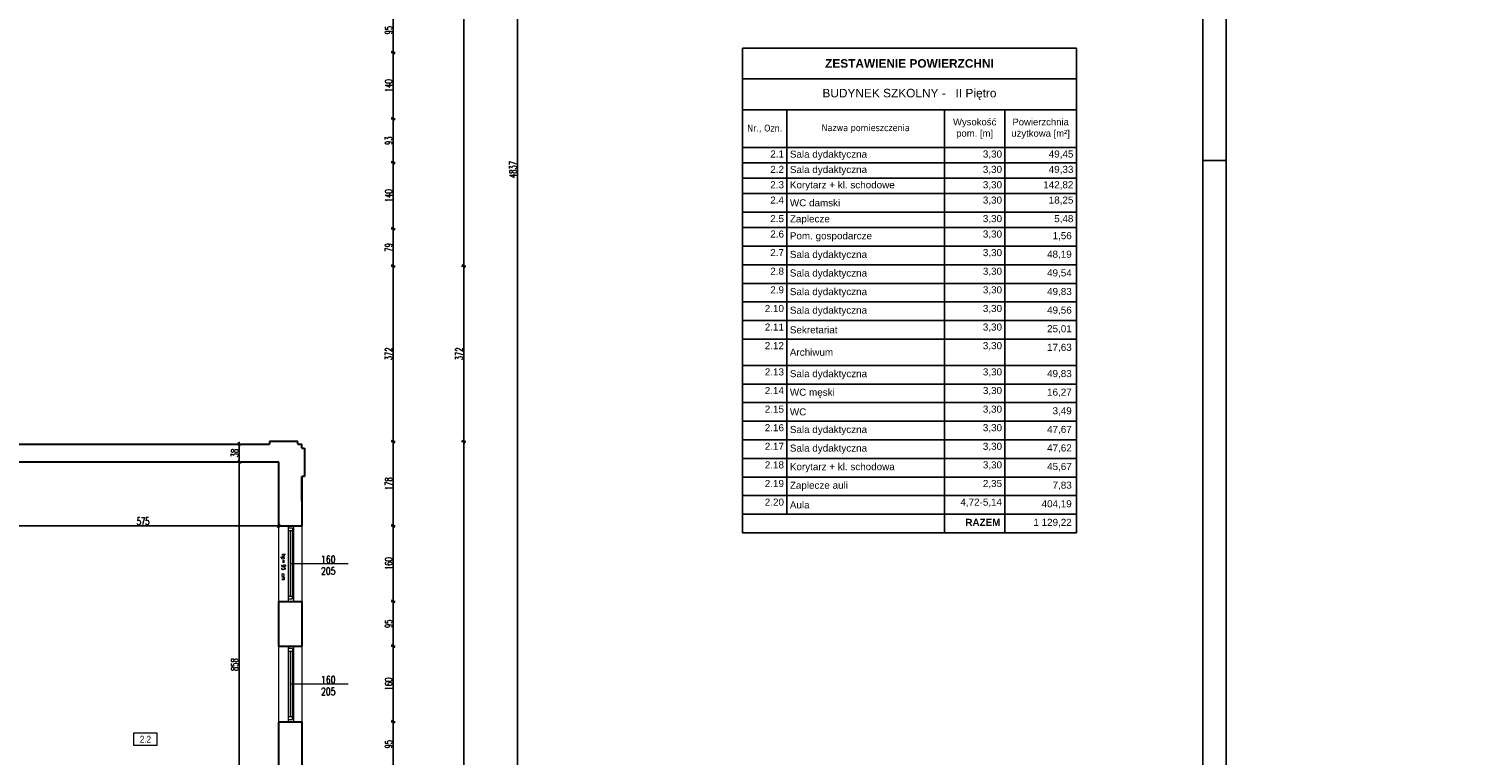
# Model space of a CAD drawing. Header units: millimetres. Extents: x 0 to 111311, y -48878 to -25280.
# Tile 40 of 161: x 70711 to 73776, y -38400 to -36863. Entities that reach past the tile are written whole.
import ezdxf

# ---------------------------------------------------------------- set-up
doc = ezdxf.new("R2010")
doc.units = ezdxf.units.MM
doc.layers.get('Defpoints').update_dxf_attribs({"color": 30})
doc.layers.add('e-cad_opisy', color=7, linetype='Continuous')
for name, color, linetype, lineweight in [('J opisy', 7, 'Continuous', 9), ('J stolarka_okna', 144, 'Continuous', 0), ('J wymiary', 1, 'Continuous', 9), ('OPIS', 7, 'Continuous', 5), ('sciany', 252, 'Continuous', 30)]:
    doc.layers.add(name, color=color, linetype=linetype, lineweight=lineweight)
doc.styles.add('ADESK2', font='simplex', dxfattribs={"width": 0.7})
doc.styles.add('ARIAL', font='arial.ttf')
doc.styles.add('MtXpl_simplex_shx', font='simplex.shx')
doc.styles.get("Standard").update_dxf_attribs({"font": 'arial.ttf'})
doc.dimstyles.new('1-100', dxfattribs={"dimscale": 1.5, "dimtxt": 10, "dimasz": 2, "dimexe": 1, "dimexo": 1, "dimgap": 1.5, "dimtad": 1, "dimdec": 0, "dimrnd": 0.5, "dimdsep": 46, "dimtxsty": 'ADESK2', "dimblk": 'wymiar', "dimcen": -1, "dimdle": 5, "dimse1": 1, "dimse2": 1, "dimclrd": 256, "dimclre": 256, "dimclrt": 256, "dimadec": 0, "dimazin": 0, "dimtfac": 1, "dimtdec": 0, "dimtix": 1, "dimtmove": 0, "dimatfit": 3, "dimfxl": 20, "dimfxlon": 1, "dimtolj": 1, "dimtzin": 0, "dimarcsym": 0})

# ---------------------------------------------------------------- blocks, each defined once
blk = doc.blocks.new('A1_poziom')
for points in [[(0, 0), (0, 297), (25, 297), (25, 594), (841, 594), (841, 0)], [(30, 5), (836, 5), (836, 589), (30, 589)]]:
    blk.add_lwpolyline(points, close=True)
blk.add_lwpolyline([(836, 297), (841, 297)])
blk = doc.blocks.new('wymiar')
for p, q in [((1.5, 0), (-1.5, 0)), ((1.1, 1.1), (-1.1, -1.1)), ((0, 1.5), (0, -1.5))]:
    blk.add_line(p, q)
blk = doc.blocks.new('*D1653')
at = {"layer": 'Defpoints', "color": 0, "ltscale": 4}
for p in [(105899.3, -35265.3), (0, -38165.8), (106170.1, -38165.8)]:
    blk.add_point(p, dxfattribs=at)
at = {"layer": 'J wymiary', "lineweight": -2}
blk.add_line((106170.1, -35268.3), (106170.1, -38162.8), dxfattribs=at)
at = {"layer": 'J wymiary', "lineweight": -2, "ltscale": 4, "xscale": 3, "yscale": 3, "zscale": 3}
for p, rotation in [((106170.1, -35265.3), 90), ((106170.1, -38165.8), 270)]:
    blk.add_blockref('wymiar', p, dxfattribs=dict(at, rotation=rotation))
at = {"layer": 'J wymiary', "ltscale": 4, "insert": (106160.3, -36715.5), "char_height": 15, "attachment_point": 5, "rotation": 90, "style": 'ADESK2'}
blk.add_mtext('\\A1;2901', dxfattribs=at)
blk = doc.blocks.new('*T2077')
at = {"layer": 'OPIS', "color": 0, "lineweight": -2}
for p, q in [((0, 0), (707.4, 0)), ((0, 0), (0, -1026.7)), ((707.4, 0), (707.4, -1026.7)), ((0, -65.5), (707.4, -65.5)), ((0, -130.9), (707.4, -130.9)), ((94.1, -130.9), (94.1, -987.3)), ((427.8, -130.9), (427.8, -1026.7)), ((556.1, -130.9), (556.1, -1026.7)), ((0, -210.7), (707.4, -210.7)), ((0, -243.3), (707.4, -243.3)), ((0, -275.8), (707.4, -275.8)), ((0, -308.2), (707.4, -308.2)), ((0, -347.6), (707.4, -347.6)), ((0, -380.2), (707.4, -380.2)), ((0, -419.6), (707.4, -419.6)), ((0, -459), (707.4, -459)), ((0, -498.4), (707.4, -498.4)), ((0, -537.7), (707.4, -537.7)), ((0, -577.1), (707.4, -577.1)), ((0, -616.5), (707.4, -616.5)), ((0, -672.1), (707.4, -672.1)), ((0, -711.5), (707.4, -711.5)), ((0, -750.9), (707.4, -750.9)), ((0, -790.3), (707.4, -790.3)), ((0, -829.7), (707.4, -829.7)), ((0, -869.1), (707.4, -869.1)), ((0, -908.5), (707.4, -908.5)), ((0, -947.9), (707.4, -947.9)), ((0, -987.3), (707.4, -987.3)), ((0, -1026.7), (707.4, -1026.7))]:
    blk.add_line(p, q, dxfattribs=at)
at = {"layer": 'OPIS', "color": 0, "attachment_point": 5, "style": 'ARIAL'}
for s, insert, char_height, width in [('\\fArial|b1|i0|c238|p34;ZESTAWIENIE POWIERZCHNI ', (353.7, -32.7), 18, 694.919), ('BUDYNEK SZKOLNY -   II Piętro', (353.7, -98.2), 18, 694.919), ('\\fTahoma|b0|i0|c0|p34;Nr.\\fTahoma|b0|i0|c238|p34;, Ozn.', (47, -170.8), 14.4, 81.599), ('\\fTahoma|b0|i0|c238|p34;Nazwa pomieszczenia', (260.9, -170.8), 14.4, 321.241)]:
    blk.add_mtext(s, dxfattribs=dict(at, insert=insert, char_height=char_height, width=width))
at = {"layer": 'OPIS', "color": 0}
for s, insert, char_height, width, attachment_point in [('Wysokość pom. [m]', (491.9, -170.8), 14.4, 115.89, 5), ('Powierzchnia u{\\fArial|b0|i0|c0|p34;\\C256;ż}ytkowa [m²]', (631.7, -170.8), 14.4, 138.818, 5), ('2.1', (87.8, -217), 14.95, 81.599, 3), ('Sala dydaktyczna', (100.3, -227), 14.948, 321.241, 4), ('3,30', (549.9, -217), 14.95, 115.89, 3), ('49,45', (701.1, -217), 14.95, 138.818, 3), ('2.2', (87.8, -249.5), 14.95, 81.599, 3), ('Sala dydaktyczna', (100.3, -259.6), 14.948, 321.241, 4), ('3,30', (549.9, -249.5), 14.95, 115.89, 3), ('49,33', (701.1, -249.5), 14.95, 138.818, 3), ('2.3', (87.8, -282.1), 14.95, 81.599, 3), ('Korytarz + kl. schodowe', (100.3, -292), 14.948, 321.241, 4), ('3,30', (549.9, -282.1), 14.95, 115.89, 3), ('142,82', (701.1, -282.1), 14.95, 138.818, 3), ('2.4', (87.8, -314.5), 14.95, 81.599, 3), ('WC damski ', (100.3, -327.9), 14.95, 321.241, 4), ('3,30', (549.9, -314.5), 14.95, 115.89, 3), ('18,25', (701.1, -314.5), 14.95, 138.818, 3), ('2.5', (87.8, -353.8), 14.95, 81.599, 3), ('Zaplecze', (100.3, -363.9), 14.95, 321.241, 4), ('3,30', (549.9, -353.8), 14.95, 115.89, 3), ('5,48', (701.1, -353.8), 14.95, 138.818, 3), ('2.6', (87.8, -386.4), 14.95, 81.599, 3), ('Pom. gospodarcze', (100.3, -399.9), 14.948, 321.241, 4), ('3,30', (549.9, -386.4), 14.95, 115.89, 3), ('1,56', (697.6, -389.9), 14.95, 131.811, 3), ('2.7', (87.8, -425.8), 14.95, 81.599, 3), ('Sala dydaktyczna', (100.3, -439.3), 14.948, 321.241, 4), ('3,30', (549.9, -425.8), 14.95, 115.89, 3), ('48,19', (697.6, -429.3), 14.95, 131.811, 3), ('2.8', (87.8, -465.2), 14.95, 81.599, 3), ('Sala dydaktyczna', (100.3, -478.7), 14.948, 321.241, 4), ('3,30', (549.9, -465.2), 14.95, 115.89, 3), ('49,54', (697.6, -468.7), 14.95, 131.811, 3), ('2.9', (87.8, -504.6), 14.95, 81.599, 3), ('Sala dydaktyczna', (100.3, -518.1), 14.948, 321.241, 4), ('3,30', (549.9, -504.6), 14.95, 115.89, 3), ('49,83', (697.6, -508.1), 14.95, 131.811, 3), ('2.10', (87.8, -544), 14.95, 81.599, 3), ('Sala dydaktyczna', (100.3, -557.4), 14.948, 321.241, 4), ('3,30', (549.9, -544), 14.95, 115.89, 3), ('49,56', (697.6, -547.5), 14.95, 131.811, 3), ('2.11', (87.8, -583.4), 14.95, 81.599, 3), ('Sekretariat', (100.3, -596.8), 14.948, 321.241, 4), ('3,30', (549.9, -583.4), 14.95, 115.89, 3), ('25,01', (697.6, -586.9), 14.95, 131.811, 3), ('2.12', (87.8, -622.8), 14.95, 81.599, 3), ('Archiwum', (100.3, -644.3), 14.95, 321.241, 4), ('3,30', (549.9, -622.8), 14.95, 115.89, 3), ('17,63', (697.6, -626.3), 14.95, 131.811, 3), ('2.13', (87.8, -678.4), 14.95, 81.599, 3), ('Sala dydaktyczna', (100.3, -691.8), 14.948, 321.241, 4), ('3,30', (549.9, -678.4), 14.95, 115.89, 3), ('49,83', (697.6, -681.9), 14.95, 131.811, 3), ('2.14', (87.8, -717.8), 14.95, 81.599, 3), ('WC męski', (100.3, -731.2), 14.95, 321.241, 4), ('3,30', (549.9, -717.8), 14.95, 115.89, 3), ('16,27', (697.6, -721.3), 14.95, 131.811, 3), ('2.15', (87.8, -757.2), 14.95, 81.599, 3), ('WC', (100.3, -770.6), 14.95, 321.241, 4), ('3,30', (549.9, -757.2), 14.95, 115.89, 3), ('3,49', (697.6, -760.7), 14.95, 131.811, 3), ('2.16', (87.8, -796.5), 14.95, 81.599, 3), ('3,30', (549.9, -796.5), 14.95, 115.89, 3), ('Sala dydaktyczna', (100.3, -810), 14.948, 321.241, 4), ('47,67', (697.6, -800.1), 14.95, 131.811, 3), ('2.17', (87.8, -835.9), 14.95, 81.599, 3), ('Sala dydaktyczna', (100.3, -849.4), 14.948, 321.241, 4), ('3,30', (549.9, -835.9), 14.95, 115.89, 3), ('47,62', (697.6, -839.4), 14.95, 131.811, 3), ('2.18', (87.8, -875.3), 14.95, 81.599, 3), ('Korytarz + kl. schodowa', (100.3, -888.8), 14.948, 321.241, 4), ('3,30', (549.9, -875.3), 14.95, 115.89, 3), ('45,67', (697.6, -878.8), 14.95, 131.811, 3), ('2.19', (87.8, -914.7), 14.95, 81.599, 3), ('Zaplecze auli', (100.3, -928.2), 14.948, 321.241, 4), ('2,35', (549.9, -914.7), 14.95, 115.89, 3), ('7,83', (697.6, -918.2), 14.95, 131.811, 3), ('2.20', (87.8, -954.1), 14.95, 81.599, 3), ('Aula', (100.3, -967.6), 14.95, 321.241, 4), ('4,72-5,14', (549.9, -954.1), 14.95, 115.89, 3), ('404,19', (697.6, -957.6), 14.95, 131.811, 3), ('\\fArial|b1|i0|c238|p34;RAZEM', (546.4, -997), 14.948, 108.883, 3), ('1 129,22', (697.6, -997), 14.95, 131.811, 3)]:
    blk.add_mtext(s, dxfattribs=dict(at, insert=insert, char_height=char_height, width=width, attachment_point=attachment_point))
blk = doc.blocks.new('*D2100')
at = {"layer": 'Defpoints', "color": 0, "ltscale": 4}
for p in [(71156.9, -37779.8), (71156.9, -37779.8), (71156.9, -38637.8)]:
    blk.add_point(p, dxfattribs=at)
at = {"layer": 'J wymiary', "lineweight": -2}
blk.add_line((71156.9, -38634.8), (71156.9, -37782.8), dxfattribs=at)
at = {"layer": 'J wymiary', "lineweight": -2, "ltscale": 4, "xscale": 3, "yscale": 3, "zscale": 3}
for p, rotation in [((71156.9, -37779.8), 90), ((71156.9, -38637.8), 270)]:
    blk.add_blockref('wymiar', p, dxfattribs=dict(at, rotation=rotation))
at = {"layer": 'J wymiary', "ltscale": 4, "insert": (71147.1, -38208.8), "char_height": 15, "attachment_point": 5, "rotation": 90, "style": 'ADESK2'}
blk.add_mtext('\\A1;858', dxfattribs=at)
blk = doc.blocks.new('*D2101')
at = {"layer": 'Defpoints', "color": 0, "ltscale": 4}
for p in [(70665.6, -37914.8), (70665.6, -37914.8), (71240.6, -37914.8)]:
    blk.add_point(p, dxfattribs=at)
at = {"layer": 'J wymiary', "lineweight": -2}
blk.add_line((71237.6, -37914.8), (70668.6, -37914.8), dxfattribs=at)
at = {"layer": 'J wymiary', "lineweight": -2, "ltscale": 4, "xscale": 3, "yscale": 3, "zscale": 3, "rotation": 180}
blk.add_blockref('wymiar', (70665.6, -37914.8), dxfattribs=at)
at = {"layer": 'J wymiary', "lineweight": -2, "ltscale": 4, "xscale": 3, "yscale": 3, "zscale": 3}
blk.add_blockref('wymiar', (71240.6, -37914.8), dxfattribs=at)
at = {"layer": 'J wymiary', "ltscale": 4, "insert": (70953.1, -37905.1), "char_height": 15, "attachment_point": 5, "style": 'ADESK2'}
blk.add_mtext('\\A1;575', dxfattribs=at)
blk = doc.blocks.new('*D2163')
at = {"layer": 'Defpoints', "color": 0, "ltscale": 4}
for p in [(71156.9, -37741.8), (71156.9, -37741.8), (71156.9, -37779.8)]:
    blk.add_point(p, dxfattribs=at)
at = {"layer": 'J wymiary', "lineweight": -2}
blk.add_line((71156.9, -37776.8), (71156.9, -37744.8), dxfattribs=at)
at = {"layer": 'J wymiary', "lineweight": -2, "ltscale": 4, "xscale": 3, "yscale": 3, "zscale": 3}
for p, rotation in [((71156.9, -37741.8), 90), ((71156.9, -37779.8), 270)]:
    blk.add_blockref('wymiar', p, dxfattribs=dict(at, rotation=rotation))
at = {"layer": 'J wymiary', "ltscale": 4, "insert": (71147.1, -37760.8), "char_height": 15, "attachment_point": 5, "rotation": 90, "style": 'ADESK2'}
blk.add_mtext('\\A1;38', dxfattribs=at)
blk = doc.blocks.new('*D2201')
at = {"layer": 'Defpoints', "color": 0, "ltscale": 4}
for p in [(71294.8, -34569.3), (70610.4, -37772.7), (71294.8, -37775)]:
    blk.add_point(p, dxfattribs=at)
at = {"layer": 'J wymiary', "lineweight": -2}
blk.add_line((70613.4, -34569.3), (71291.8, -34569.3), dxfattribs=at)
at = {"layer": 'J wymiary', "lineweight": -2, "ltscale": 4, "xscale": 3, "yscale": 3, "zscale": 3, "rotation": 180}
blk.add_blockref('wymiar', (70610.4, -34569.3), dxfattribs=at)
at = {"layer": 'J wymiary', "lineweight": -2, "ltscale": 4, "xscale": 3, "yscale": 3, "zscale": 3}
blk.add_blockref('wymiar', (71294.8, -34569.3), dxfattribs=at)
at = {"layer": 'J wymiary', "ltscale": 4, "insert": (70952.6, -34559.5), "char_height": 15, "attachment_point": 5, "style": 'ADESK2'}
blk.add_mtext('\\A1;685', dxfattribs=at)
blk = doc.blocks.new('*D2202')
at = {"layer": 'Defpoints', "color": 0, "ltscale": 4}
for p in [(71294.8, -34398), (65924.6, -34741.8), (71294.8, -37775)]:
    blk.add_point(p, dxfattribs=at)
at = {"layer": 'J wymiary', "lineweight": -2}
blk.add_line((65927.6, -34398), (71291.8, -34398), dxfattribs=at)
at = {"layer": 'J wymiary', "lineweight": -2, "ltscale": 4, "xscale": 3, "yscale": 3, "zscale": 3, "rotation": 180}
blk.add_blockref('wymiar', (65924.6, -34398), dxfattribs=at)
at = {"layer": 'J wymiary', "lineweight": -2, "ltscale": 4, "xscale": 3, "yscale": 3, "zscale": 3}
blk.add_blockref('wymiar', (71294.8, -34398), dxfattribs=at)
at = {"layer": 'J wymiary', "ltscale": 4, "insert": (68609.7, -34388.2), "char_height": 15, "attachment_point": 5, "style": 'ADESK2'}
blk.add_mtext('\\A1;5370', dxfattribs=at)
blk = doc.blocks.new('*D2211')
at = {"layer": 'Defpoints', "color": 0, "ltscale": 4}
for p in [(71281.9, -38329.8), (71483.1, -38329.8), (71280.1, -38424.8)]:
    blk.add_point(p, dxfattribs=at)
at = {"layer": 'J wymiary', "lineweight": -2}
blk.add_line((71483.1, -38421.8), (71483.1, -38332.8), dxfattribs=at)
at = {"layer": 'J wymiary', "lineweight": -2, "ltscale": 4, "xscale": 3, "yscale": 3, "zscale": 3}
for p, rotation in [((71483.1, -38329.8), 90), ((71483.1, -38424.8), 270)]:
    blk.add_blockref('wymiar', p, dxfattribs=dict(at, rotation=rotation))
at = {"layer": 'J wymiary', "ltscale": 4, "insert": (71473.4, -38377.3), "char_height": 15, "attachment_point": 5, "rotation": 90, "style": 'ADESK2'}
blk.add_mtext('\\A1;95', dxfattribs=at)
blk = doc.blocks.new('*D2212')
at = {"layer": 'Defpoints', "color": 0, "ltscale": 4}
for p in [(71280.8, -38169.8), (71483.1, -38169.8), (71281.9, -38329.8)]:
    blk.add_point(p, dxfattribs=at)
at = {"layer": 'J wymiary', "lineweight": -2}
blk.add_line((71483.1, -38326.8), (71483.1, -38172.8), dxfattribs=at)
at = {"layer": 'J wymiary', "lineweight": -2, "ltscale": 4, "xscale": 3, "yscale": 3, "zscale": 3}
for p, rotation in [((71483.1, -38169.8), 90), ((71483.1, -38329.8), 270)]:
    blk.add_blockref('wymiar', p, dxfattribs=dict(at, rotation=rotation))
at = {"layer": 'J wymiary', "ltscale": 4, "insert": (71473.4, -38249.8), "char_height": 15, "attachment_point": 5, "rotation": 90, "style": 'ADESK2'}
blk.add_mtext('\\A1;160', dxfattribs=at)
blk = doc.blocks.new('*D2213')
at = {"layer": 'Defpoints', "color": 0, "ltscale": 4}
for p in [(71281.4, -38074.8), (71483.1, -38074.8), (71280.8, -38169.8)]:
    blk.add_point(p, dxfattribs=at)
at = {"layer": 'J wymiary', "lineweight": -2}
blk.add_line((71483.1, -38166.8), (71483.1, -38077.8), dxfattribs=at)
at = {"layer": 'J wymiary', "lineweight": -2, "ltscale": 4, "xscale": 3, "yscale": 3, "zscale": 3}
for p, rotation in [((71483.1, -38074.8), 90), ((71483.1, -38169.8), 270)]:
    blk.add_blockref('wymiar', p, dxfattribs=dict(at, rotation=rotation))
at = {"layer": 'J wymiary', "ltscale": 4, "insert": (71473.4, -38122.3), "char_height": 15, "attachment_point": 5, "rotation": 90, "style": 'ADESK2'}
blk.add_mtext('\\A1;95', dxfattribs=at)
blk = doc.blocks.new('*D2214')
at = {"layer": 'Defpoints', "color": 0, "ltscale": 4}
for p in [(71279.9, -37914.8), (71483.1, -37914.8), (71281.4, -38074.8)]:
    blk.add_point(p, dxfattribs=at)
at = {"layer": 'J wymiary', "lineweight": -2}
blk.add_line((71483.1, -38071.8), (71483.1, -37917.8), dxfattribs=at)
at = {"layer": 'J wymiary', "lineweight": -2, "ltscale": 4, "xscale": 3, "yscale": 3, "zscale": 3}
for p, rotation in [((71483.1, -37914.8), 90), ((71483.1, -38074.8), 270)]:
    blk.add_blockref('wymiar', p, dxfattribs=dict(at, rotation=rotation))
at = {"layer": 'J wymiary', "ltscale": 4, "insert": (71473.4, -37994.8), "char_height": 15, "attachment_point": 5, "rotation": 90, "style": 'ADESK2'}
blk.add_mtext('\\A1;160', dxfattribs=at)
blk = doc.blocks.new('*D2215')
at = {"layer": 'Defpoints', "color": 0, "ltscale": 4}
for p in [(71266.9, -37736.6), (71483.1, -37736.6), (71279.9, -37914.8)]:
    blk.add_point(p, dxfattribs=at)
at = {"layer": 'J wymiary', "lineweight": -2}
blk.add_line((71483.1, -37911.8), (71483.1, -37739.6), dxfattribs=at)
at = {"layer": 'J wymiary', "lineweight": -2, "ltscale": 4, "xscale": 3, "yscale": 3, "zscale": 3}
for p, rotation in [((71483.1, -37736.6), 90), ((71483.1, -37914.8), 270)]:
    blk.add_blockref('wymiar', p, dxfattribs=dict(at, rotation=rotation))
at = {"layer": 'J wymiary', "ltscale": 4, "insert": (71473.4, -37825.7), "char_height": 15, "attachment_point": 5, "rotation": 90, "style": 'ADESK2'}
blk.add_mtext('\\A1;178', dxfattribs=at)
blk = doc.blocks.new('*D2216')
at = {"layer": 'Defpoints', "color": 0, "ltscale": 4}
for p in [(67554.8, -37364.8), (71483.1, -37364.8), (71266.9, -37736.6)]:
    blk.add_point(p, dxfattribs=at)
at = {"layer": 'J wymiary', "lineweight": -2}
blk.add_line((71483.1, -37733.6), (71483.1, -37367.8), dxfattribs=at)
at = {"layer": 'J wymiary', "lineweight": -2, "ltscale": 4, "xscale": 3, "yscale": 3, "zscale": 3}
for p, rotation in [((71483.1, -37364.8), 90), ((71483.1, -37736.6), 270)]:
    blk.add_blockref('wymiar', p, dxfattribs=dict(at, rotation=rotation))
at = {"layer": 'J wymiary', "ltscale": 4, "insert": (71473.4, -37550.7), "char_height": 15, "attachment_point": 5, "rotation": 90, "style": 'ADESK2'}
blk.add_mtext('\\A1;372', dxfattribs=at)
blk = doc.blocks.new('*D2217')
at = {"layer": 'Defpoints', "color": 0, "ltscale": 4}
for p in [(67582.4, -37285.8), (71483.1, -37285.8), (67554.8, -37364.8)]:
    blk.add_point(p, dxfattribs=at)
at = {"layer": 'J wymiary', "lineweight": -2}
blk.add_line((71483.1, -37361.8), (71483.1, -37288.8), dxfattribs=at)
at = {"layer": 'J wymiary', "lineweight": -2, "ltscale": 4, "xscale": 3, "yscale": 3, "zscale": 3}
for p, rotation in [((71483.1, -37285.8), 90), ((71483.1, -37364.8), 270)]:
    blk.add_blockref('wymiar', p, dxfattribs=dict(at, rotation=rotation))
at = {"layer": 'J wymiary', "ltscale": 4, "insert": (71473.4, -37325.3), "char_height": 15, "attachment_point": 5, "rotation": 90, "style": 'ADESK2'}
blk.add_mtext('\\A1;79', dxfattribs=at)
blk = doc.blocks.new('*D2218')
at = {"layer": 'Defpoints', "color": 0, "ltscale": 4}
for p in [(67581.4, -37145.8), (71483.1, -37145.8), (67582.4, -37285.8)]:
    blk.add_point(p, dxfattribs=at)
at = {"layer": 'J wymiary', "lineweight": -2}
blk.add_line((71483.1, -37282.8), (71483.1, -37148.8), dxfattribs=at)
at = {"layer": 'J wymiary', "lineweight": -2, "ltscale": 4, "xscale": 3, "yscale": 3, "zscale": 3}
for p, rotation in [((71483.1, -37145.8), 90), ((71483.1, -37285.8), 270)]:
    blk.add_blockref('wymiar', p, dxfattribs=dict(at, rotation=rotation))
at = {"layer": 'J wymiary', "ltscale": 4, "insert": (71473.4, -37215.8), "char_height": 15, "attachment_point": 5, "rotation": 90, "style": 'ADESK2'}
blk.add_mtext('\\A1;140', dxfattribs=at)
blk = doc.blocks.new('*D2219')
at = {"layer": 'Defpoints', "color": 0, "ltscale": 4}
for p in [(67582.3, -37052.8), (71483.1, -37052.8), (67581.4, -37145.8)]:
    blk.add_point(p, dxfattribs=at)
at = {"layer": 'J wymiary', "lineweight": -2}
blk.add_line((71483.1, -37142.8), (71483.1, -37055.8), dxfattribs=at)
at = {"layer": 'J wymiary', "lineweight": -2, "ltscale": 4, "xscale": 3, "yscale": 3, "zscale": 3}
for p, rotation in [((71483.1, -37052.8), 90), ((71483.1, -37145.8), 270)]:
    blk.add_blockref('wymiar', p, dxfattribs=dict(at, rotation=rotation))
at = {"layer": 'J wymiary', "ltscale": 4, "insert": (71473.4, -37099.3), "char_height": 15, "attachment_point": 5, "rotation": 90, "style": 'ADESK2'}
blk.add_mtext('\\A1;93', dxfattribs=at)
blk = doc.blocks.new('*D2220')
at = {"layer": 'Defpoints', "color": 0, "ltscale": 4}
for p in [(67582.5, -36912.8), (71483.1, -36912.8), (67582.3, -37052.8)]:
    blk.add_point(p, dxfattribs=at)
at = {"layer": 'J wymiary', "lineweight": -2}
blk.add_line((71483.1, -37049.8), (71483.1, -36915.8), dxfattribs=at)
at = {"layer": 'J wymiary', "lineweight": -2, "ltscale": 4, "xscale": 3, "yscale": 3, "zscale": 3}
for p, rotation in [((71483.1, -36912.8), 90), ((71483.1, -37052.8), 270)]:
    blk.add_blockref('wymiar', p, dxfattribs=dict(at, rotation=rotation))
at = {"layer": 'J wymiary', "ltscale": 4, "insert": (71473.4, -36982.8), "char_height": 15, "attachment_point": 5, "rotation": 90, "style": 'ADESK2'}
blk.add_mtext('\\A1;140', dxfattribs=at)
blk = doc.blocks.new('*D2221')
at = {"layer": 'Defpoints', "color": 0, "ltscale": 4}
for p in [(67580.1, -36817.8), (71483.1, -36817.8), (67582.5, -36912.8)]:
    blk.add_point(p, dxfattribs=at)
at = {"layer": 'J wymiary', "lineweight": -2}
blk.add_line((71483.1, -36909.8), (71483.1, -36820.8), dxfattribs=at)
at = {"layer": 'J wymiary', "lineweight": -2, "ltscale": 4, "xscale": 3, "yscale": 3, "zscale": 3}
for p, rotation in [((71483.1, -36817.8), 90), ((71483.1, -36912.8), 270)]:
    blk.add_blockref('wymiar', p, dxfattribs=dict(at, rotation=rotation))
at = {"layer": 'J wymiary', "ltscale": 4, "insert": (71473.4, -36865.3), "char_height": 15, "attachment_point": 5, "rotation": 90, "style": 'ADESK2'}
blk.add_mtext('\\A1;95', dxfattribs=at)
blk = doc.blocks.new('*D2264')
at = {"layer": 'Defpoints', "color": 0, "ltscale": 4}
for p in [(65924.6, -37767.8), (71294.8, -37767.8), (71294.8, -39878.7)]:
    blk.add_point(p, dxfattribs=at)
at = {"layer": 'J wymiary', "lineweight": -2, "ltscale": 4}
blk.add_line((65927.6, -39878.7), (71291.8, -39878.7), dxfattribs=at)
at = {"layer": 'J wymiary', "lineweight": -2, "ltscale": 4, "xscale": 3, "yscale": 3, "zscale": 3, "rotation": 180}
blk.add_blockref('wymiar', (65924.6, -39878.7), dxfattribs=at)
at = {"layer": 'J wymiary', "lineweight": -2, "ltscale": 4, "xscale": 3, "yscale": 3, "zscale": 3}
blk.add_blockref('wymiar', (71294.8, -39878.7), dxfattribs=at)
at = {"layer": 'J wymiary', "ltscale": 4, "insert": (68609.7, -39869), "char_height": 15, "attachment_point": 5, "style": 'ADESK2'}
blk.add_mtext('\\A1;5370', dxfattribs=at)
blk = doc.blocks.new('*D2318')
at = {"layer": 'Defpoints', "color": 0, "ltscale": 4}
for p in [(71251.2, -37736.6), (71632.6, -37736.6), (71251.2, -39579)]:
    blk.add_point(p, dxfattribs=at)
at = {"layer": 'J wymiary', "lineweight": -2}
blk.add_line((71632.6, -39576), (71632.6, -37739.6), dxfattribs=at)
at = {"layer": 'J wymiary', "lineweight": -2, "ltscale": 4, "xscale": 3, "yscale": 3, "zscale": 3}
for p, rotation in [((71632.6, -37736.6), 90), ((71632.6, -39579), 270)]:
    blk.add_blockref('wymiar', p, dxfattribs=dict(at, rotation=rotation))
at = {"layer": 'J wymiary', "ltscale": 4, "insert": (71622.9, -38657.8), "char_height": 15, "attachment_point": 5, "rotation": 90, "style": 'ADESK2'}
blk.add_mtext('\\A1;1843', dxfattribs=at)
blk = doc.blocks.new('*D2319')
at = {"layer": 'Defpoints', "color": 0, "ltscale": 4}
for p in [(67575, -37364.8), (71632.6, -37364.8), (71251.2, -37736.6)]:
    blk.add_point(p, dxfattribs=at)
at = {"layer": 'J wymiary', "lineweight": -2}
blk.add_line((71632.6, -37733.6), (71632.6, -37367.8), dxfattribs=at)
at = {"layer": 'J wymiary', "lineweight": -2, "ltscale": 4, "xscale": 3, "yscale": 3, "zscale": 3}
for p, rotation in [((71632.6, -37364.8), 90), ((71632.6, -37736.6), 270)]:
    blk.add_blockref('wymiar', p, dxfattribs=dict(at, rotation=rotation))
at = {"layer": 'J wymiary', "ltscale": 4, "insert": (71622.9, -37550.7), "char_height": 15, "attachment_point": 5, "rotation": 90, "style": 'ADESK2'}
blk.add_mtext('\\A1;372', dxfattribs=at)
blk = doc.blocks.new('*D2320')
at = {"layer": 'Defpoints', "color": 0, "ltscale": 4}
for p in [(67515.3, -34741.8), (71632.6, -34741.8), (67575, -37364.8)]:
    blk.add_point(p, dxfattribs=at)
at = {"layer": 'J wymiary', "lineweight": -2}
blk.add_line((71632.6, -37361.8), (71632.6, -34744.8), dxfattribs=at)
at = {"layer": 'J wymiary', "lineweight": -2, "ltscale": 4, "xscale": 3, "yscale": 3, "zscale": 3}
for p, rotation in [((71632.6, -34741.8), 90), ((71632.6, -37364.8), 270)]:
    blk.add_blockref('wymiar', p, dxfattribs=dict(at, rotation=rotation))
at = {"layer": 'J wymiary', "ltscale": 4, "insert": (71622.9, -36053.3), "char_height": 15, "attachment_point": 5, "rotation": 90, "style": 'ADESK2'}
blk.add_mtext('\\A1;2623', dxfattribs=at)
blk = doc.blocks.new('*D2321')
at = {"layer": 'Defpoints', "color": 0, "ltscale": 4}
for p in [(67573.6, -34741.8), (71251.2, -39579), (71746.6, -39579)]:
    blk.add_point(p, dxfattribs=at)
at = {"layer": 'J wymiary', "lineweight": -2}
blk.add_line((71746.6, -34744.8), (71746.6, -39576), dxfattribs=at)
at = {"layer": 'J wymiary', "lineweight": -2, "ltscale": 4, "xscale": 3, "yscale": 3, "zscale": 3}
for p, rotation in [((71746.6, -34741.8), 90), ((71746.6, -39579), 270)]:
    blk.add_blockref('wymiar', p, dxfattribs=dict(at, rotation=rotation))
at = {"layer": 'J wymiary', "ltscale": 4, "insert": (71736.8, -37160.4), "char_height": 15, "attachment_point": 5, "rotation": 90, "style": 'ADESK2'}
blk.add_mtext('\\A1;4837', dxfattribs=at)

msp = doc.modelspace()

# ---------------------------------------------------------------- linework, layer by layer
at = {"layer": 'J opisy', "linetype": 'Continuous', "lineweight": 9}
for p, q in [((71264.586, -37994.816), (71387.586, -37994.816)), ((71264.586, -38249.816), (71387.586, -38249.816))]:
    msp.add_line(p, q, dxfattribs=at)
at = {"layer": 'J stolarka_okna', "linetype": 'Continuous', "lineweight": 9}
for p, q in [((71240.586, -38074.816), (71240.586, -37914.816)), ((71260.586, -37914.816), (71260.586, -38074.816)), ((71269.586, -37919.816), (71260.586, -37919.816)), ((71269.586, -37925.816), (71260.586, -37925.816)), ((71265.086, -37925.816), (71265.086, -38063.816)), ((71269.586, -37919.816), (71269.586, -37925.816)), ((71269.586, -37922.816), (71272.586, -37922.816)), ((71269.586, -38063.816), (71269.586, -37925.816)), ((71272.586, -38074.816), (71272.586, -37914.816)), ((71289.586, -37914.816), (71289.586, -38074.816)), ((71260.586, -38063.816), (71269.586, -38063.816)), ((71260.586, -38069.816), (71266.586, -38069.816)), ((71266.586, -38069.816), (71269.586, -38069.816)), ((71269.586, -38069.816), (71269.586, -38063.816)), ((71269.586, -38066.816), (71272.586, -38066.816)), ((71240.586, -38329.816), (71240.586, -38169.816)), ((71260.586, -38169.816), (71260.586, -38329.816)), ((71269.586, -38174.816), (71260.586, -38174.816)), ((71269.586, -38180.816), (71260.586, -38180.816)), ((71265.086, -38180.816), (71265.086, -38318.816)), ((71269.586, -38174.816), (71269.586, -38180.816)), ((71269.586, -38177.816), (71272.586, -38177.816)), ((71269.586, -38318.816), (71269.586, -38180.816)), ((71272.586, -38329.816), (71272.586, -38169.816)), ((71289.586, -38169.816), (71289.586, -38329.816)), ((71260.586, -38318.816), (71269.586, -38318.816)), ((71260.586, -38324.816), (71266.586, -38324.816)), ((71266.586, -38324.816), (71269.586, -38324.816)), ((71269.586, -38324.816), (71269.586, -38318.816)), ((71269.586, -38321.816), (71272.586, -38321.816))]:
    msp.add_line(p, q, dxfattribs=at)
at = {"layer": 'OPIS'}
msp.add_lwpolyline([(70982.401, -38380.314), (70933.651, -38380.314), (70933.651, -38353.439), (70982.401, -38353.439)], close=True, dxfattribs=at)
at = {"layer": 'sciany'}
for p, q in [((70683.951, -37741.816), (71221.221, -37741.816)), ((71281.221, -37736.59), (71221.221, -37736.59)), ((71221.221, -37736.59), (71221.221, -37741.816)), ((71281.221, -37741.816), (71281.221, -37736.59)), ((71281.221, -37741.816), (71289.586, -37741.816)), ((71289.586, -37750.181), (71289.586, -37741.816)), ((71289.586, -37750.181), (71294.813, -37750.181)), ((71294.813, -37750.181), (71294.813, -37810.181)), ((71240.586, -37779.816), (70665.586, -37779.816)), ((71240.586, -37914.816), (71240.586, -37779.816)), ((71289.586, -37810.181), (71289.586, -37914.816)), ((71289.586, -37862.816), (71289.586, -37810.181)), ((71294.813, -37810.181), (71289.586, -37810.181)), ((71240.586, -37914.816), (71289.586, -37914.816)), ((71240.586, -38169.816), (71240.586, -38074.816)), ((71240.586, -38074.816), (71289.586, -38074.816)), ((71289.586, -38074.816), (71289.586, -38169.816)), ((71240.586, -38169.816), (71289.586, -38169.816)), ((71240.586, -38424.816), (71240.586, -38329.816)), ((71240.586, -38329.816), (71289.586, -38329.816)), ((71289.586, -38329.816), (71289.586, -38424.816))]:
    msp.add_line(p, q, dxfattribs=at)

# ---------------------------------------------------------------- block references
msp.add_blockref('*T2077', (72223.42, -36903.086))
at = {"layer": 'e-cad_opisy', "ltscale": 4, "xscale": 10, "yscale": 10, "zscale": 10}
msp.add_blockref('A1_poziom', (64838.495, -40111.552), dxfattribs=at)

# ---------------------------------------------------------------- texts
at = {"layer": 'J opisy', "style": 'MtXpl_simplex_shx', "width": 0.9}
for s, p in [('hp=', (71246.951, -37974.605)), ('95', (71246.951, -37996.548))]:
    msp.add_text(s, height=8, rotation=270, dxfattribs=at).set_placement(p)
at = {"layer": 'J opisy', "char_height": 15, "width": 30.20626, "attachment_point": 5, "line_spacing_factor": 0.771429}
for insert in [(71345.443, -37998.247), (71345.443, -38253.247)]:
    msp.add_mtext('\\pxsm1;{\\Fsimplex|c238;\\W0.8;160\\Fsimplex|c0;\\P\\Fsimplex|c238;205}', dxfattribs=dict(at, insert=insert))
at = {"layer": 'J stolarka_okna', "linetype": 'Continuous', "lineweight": 9, "style": 'MtXpl_simplex_shx', "width": 0.9}
msp.add_text('cm', height=8, rotation=270, dxfattribs=at).set_placement((71246.951, -38015.748))
at = {"layer": 'OPIS', "insert": (70958.026, -38366.876), "char_height": 15, "width": 48.75, "attachment_point": 5, "line_spacing_factor": 0.857143}
msp.add_mtext('{\\fArial Narrow|b0|i0|c238|p34;2.2}', dxfattribs=at)

# ---------------------------------------------------------------- dimensions: what is measured, and where the dimension line sits
at = {"layer": 'J wymiary'}
for base, p1, picture, middle in [((71294.813, -34397.978), (65924.586, -34741.816), '*D2202', (68609.699, -34388.228)), ((71294.813, -34569.264), (70610.36, -37772.675), '*D2201', (70952.586, -34559.514))]:
    dim = msp.add_linear_dim(base=base, p1=p1, p2=(71294.813, -37774.967), dimstyle='1-100', override={"dimblk": 'wymiar'}, dxfattribs=at)
    dim.commit()
    dim.dimension.update_dxf_attribs({"geometry": picture, "text_midpoint": middle})
for base, p1, p2, picture, middle in [((71632.607, -34741.816), (67574.987, -37364.816), (67515.343, -34741.816), '*D2320', (71622.857, -36053.316)), ((71746.599, -39579.043), (67573.568, -34741.816), (71251.221, -39579.043), '*D2321', (71736.849, -37160.43)), ((106170.0895, -38165.7974), (105899.2658, -35265.2969), (0, -38165.7974), '*D1653', (106160.3395, -36715.5472)), ((71483.143, -36817.816), (67582.49, -36912.816), (67580.146, -36817.816), '*D2221', (71473.393, -36865.316)), ((71483.143, -36912.816), (67582.329, -37052.816), (67582.49, -36912.816), '*D2220', (71473.393, -36982.816)), ((71483.143, -37052.816), (67581.366, -37145.816), (67582.329, -37052.816), '*D2219', (71473.393, -37099.316)), ((71483.143, -37145.816), (67582.449, -37285.816), (67581.366, -37145.816), '*D2218', (71473.393, -37215.816)), ((71483.143, -37285.816), (67554.775, -37364.816), (67582.449, -37285.816), '*D2217', (71473.393, -37325.316)), ((71483.143, -37364.816), (71266.866, -37736.59), (67554.775, -37364.816), '*D2216', (71473.393, -37550.703)), ((71632.607, -37364.816), (71251.221, -37736.59), (67574.987, -37364.816), '*D2319', (71622.857, -37550.703)), ((71632.607, -37736.59), (71251.221, -39579.043), (71251.221, -37736.59), '*D2318', (71622.857, -38657.816)), ((71483.143, -37736.59), (71279.947, -37914.816), (71266.866, -37736.59), '*D2215', (71473.393, -37825.703)), ((71483.143, -37914.816), (71281.353, -38074.816), (71279.947, -37914.816), '*D2214', (71473.393, -37994.816)), ((71483.143, -38074.816), (71280.817, -38169.816), (71281.353, -38074.816), '*D2213', (71473.393, -38122.316)), ((71483.143, -38169.816), (71281.889, -38329.816), (71280.817, -38169.816), '*D2212', (71473.393, -38249.816)), ((71483.143, -38329.816), (71280.11, -38424.816), (71281.889, -38329.816), '*D2211', (71473.393, -38377.316))]:
    dim = msp.add_linear_dim(base=base, p1=p1, p2=p2, angle=90, dimstyle='1-100', override={"dimblk": 'wymiar'}, dxfattribs=at)
    dim.commit()
    dim.dimension.update_dxf_attribs({"geometry": picture, "text_midpoint": middle})
for base, p1, p2, picture, middle in [((71156.877, -37741.816), (71156.877, -37779.816), (71156.877, -37741.816), '*D2163', (71147.127, -37760.816)), ((71156.877, -37779.816), (71156.877, -38637.816), (71156.877, -37779.816), '*D2100', (71147.127, -38208.816))]:
    dim = msp.add_linear_dim(base=base, p1=p1, p2=p2, angle=90, dimstyle='1-100', dxfattribs=at)
    dim.commit()
    dim.dimension.update_dxf_attribs({"geometry": picture, "text_midpoint": middle})
at = {"layer": 'J wymiary', "ltscale": 4}
dim = msp.add_linear_dim(base=(71294.813, -39878.714), p1=(65924.586, -37767.816), p2=(71294.813, -37767.816), dimstyle='1-100', override={"dimblk": 'wymiar', "dimtmove": 1}, dxfattribs=at)
dim.commit()
dim.dimension.update_dxf_attribs({"geometry": '*D2264', "text_midpoint": (68609.699, -39868.964)})
at = {"layer": 'J wymiary'}
dim = msp.add_linear_dim(base=(70665.586, -37914.816), p1=(71240.586, -37914.816), p2=(70665.586, -37914.816), dimstyle='1-100', dxfattribs=at)
dim.commit()
dim.dimension.update_dxf_attribs({"geometry": '*D2101', "text_midpoint": (70953.086, -37905.066)})

doc.saveas('drawing.dxf')
